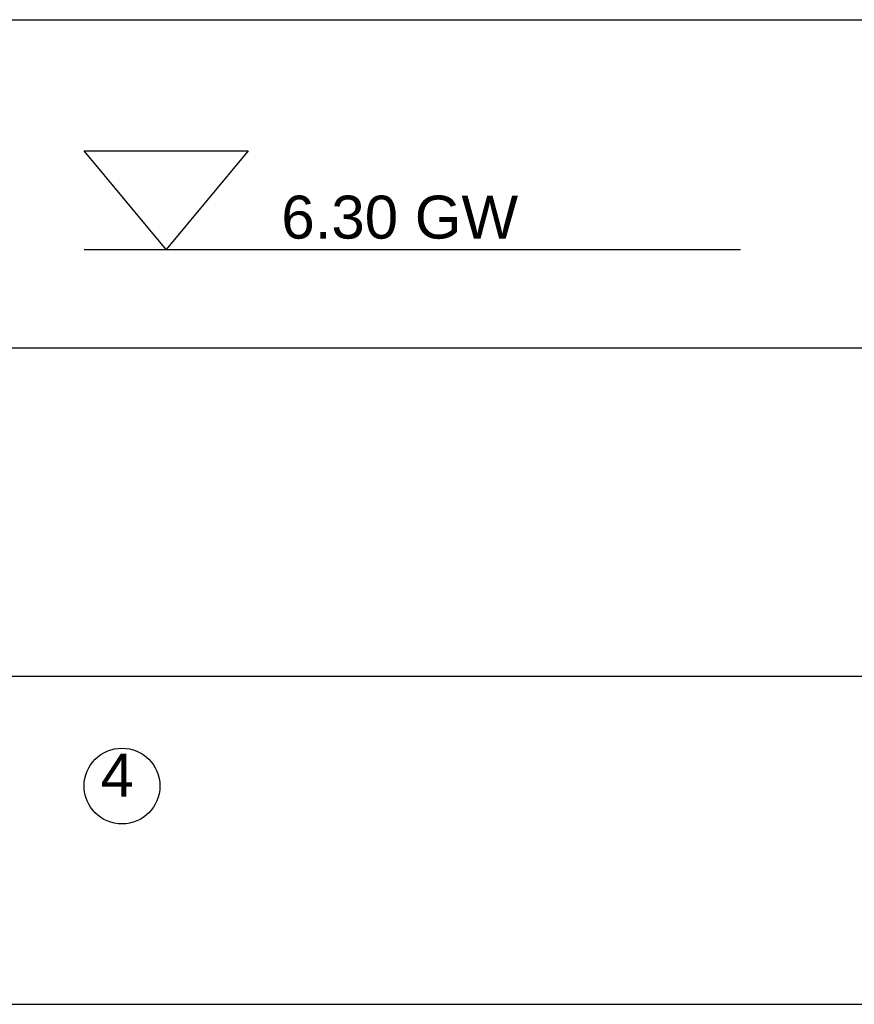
# Model space of a CAD drawing. Extents: x 20 to 841, y 890 to 1189.
# Tile 41 of 50: x 510 to 535, y 1073 to 1103. Entities that reach past the tile are written whole.
import ezdxf

# ---------------------------------------------------------------- set-up
doc = ezdxf.new("R2010")
doc.units = 0
doc.styles.add('Arial', font='Arial')

msp = doc.modelspace()

# ---------------------------------------------------------------- linework, layer by layer
at = {"layer": 'WBExSyGr', "color": 5, "linetype": 'CONTINUOUS'}
for points in [[(514.087, 1096), (511.587, 1099), (516.587, 1099), (514.087, 1096)], [(511.587, 1096), (531.587, 1096)]]:
    msp.add_lwpolyline(points, dxfattribs=at)
at = {"layer": 'WBExSyTx', "color": 7, "linetype": 'CONTINUOUS'}
msp.add_circle((512.742, 1079.65), 1.154, dxfattribs=at)
at = {"layer": 'WBMassGr', "color": 7, "linetype": 'CONTINUOUS'}
for points in [[(46, 1103), (705, 1103)], [(46, 1093), (705, 1093)], [(46, 1083), (705, 1083)], [(46, 1073), (705, 1073)]]:
    msp.add_lwpolyline(points, dxfattribs=at)

# ---------------------------------------------------------------- texts
at = {"layer": 'WBExSyTx', "color": 5, "style": 'Arial'}
msp.add_text(' 6.30 GW ', height=1.3088, dxfattribs=at).set_placement((517.087, 1096.33))
at = {"layer": 'WBExSyTx', "color": 7, "style": 'Arial'}
msp.add_text('4 ', height=1.3088, dxfattribs=at).set_placement((512.087, 1079.33))

doc.saveas('drawing.dxf')
